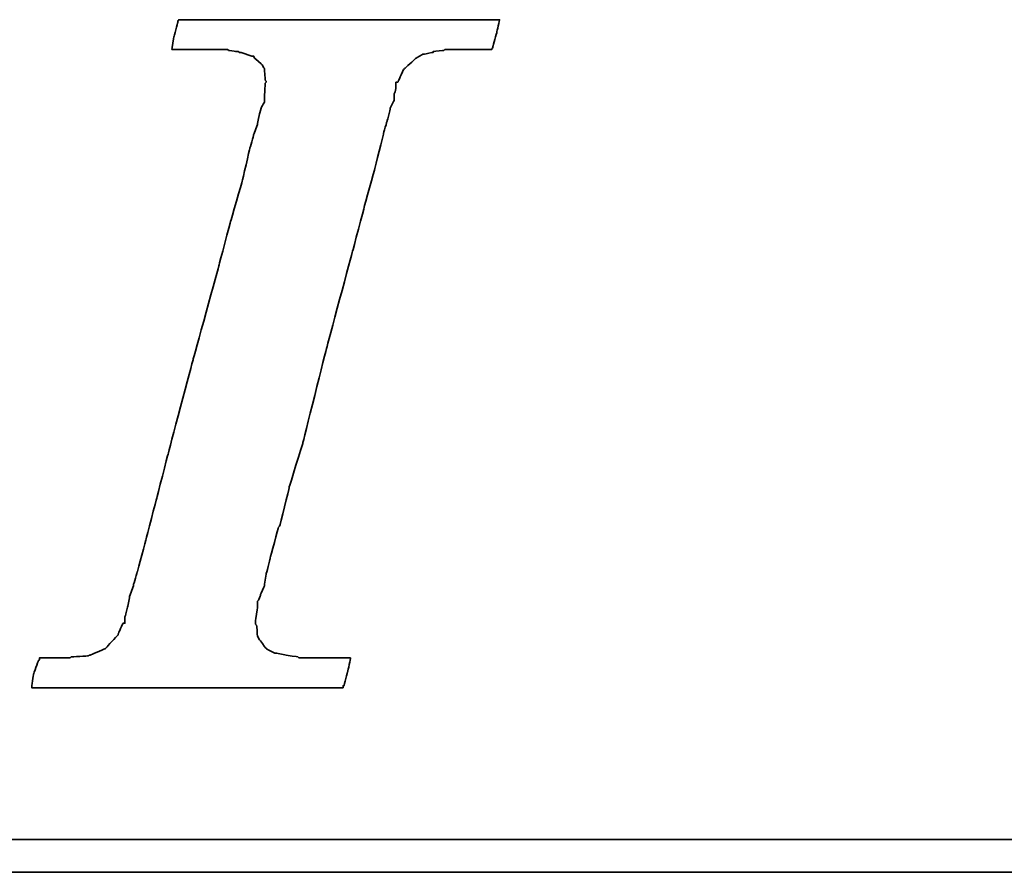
# Model space of a CAD drawing. Header units: millimetres. Extents: x 185 to 1898, y 244 to 576.
# Tile 33 of 53: x 1703.09 to 1709.82, y 342.74 to 348.56. Entities that reach past the tile are written whole.
import ezdxf

# ---------------------------------------------------------------- set-up
doc = ezdxf.new("R2010")
doc.units = ezdxf.units.MM
doc.layers.add('DIM', color=4, linetype='CONTINUOUS')
doc.layers.add('layer 1', color=7, linetype='CONTINUOUS')

# ---------------------------------------------------------------- blocks, each defined once
blk = doc.blocks.new('TBI MOTION logo(完整正式版)')
at = {"layer": 'layer 1', "color": 22, "lineweight": 35}
for points, knots in [([(-40.59125, -7.94375), (-40.59125, -7.94375), (-40.97375, -7.94375), (-40.97375, -7.94375), (-40.97375, -7.94375), (-40.97375, -7.94375), (-41.38125, -7.94375), (-41.38125, -7.94375), (-41.38125, -7.94375), (-41.38125, -7.94375), (-41.54875, -7.94375), (-41.54875, -7.94375), (-41.54875, -7.94375), (-41.54875, -7.94375), (-41.59875, -7.94375), (-41.59875, -7.94375), (-41.59875, -7.94375), (-41.59875, -7.94375), (-41.88375, -7.94375), (-41.88375, -7.94375), (-41.88375, -7.94375), (-41.88375, -7.94375), (-41.90875, -7.91875), (-41.90875, -7.91875), (-41.90875, -7.91875), (-41.90875, -7.91875), (-42.19875, -7.87125), (-42.19875, -7.87125), (-42.19875, -7.87125), (-42.19875, -7.87125), (-42.43875, -7.82375), (-42.43875, -7.82375), (-42.43875, -7.82375), (-42.43875, -7.82375), (-42.45875, -7.82375), (-42.45875, -7.82375), (-42.45875, -7.82375), (-42.45875, -7.82375), (-42.48625, -7.82375), (-42.48625, -7.82375), (-42.48625, -7.82375), (-42.48625, -7.82375), (-42.67625, -7.72375), (-42.67625, -7.72375), (-42.67625, -7.72375), (-42.67625, -7.72375), (-42.70125, -7.70375), (-42.70125, -7.70375), (-42.70125, -7.70375), (-42.70125, -7.70375), (-42.72375, -7.67875), (-42.72375, -7.67875), (-42.72375, -7.67875), (-42.72375, -7.67875), (-42.86875, -7.48875), (-42.86875, -7.48875), (-42.86875, -7.48875), (-42.86875, -7.48875), (-42.89375, -7.43875), (-42.89375, -7.43875), (-42.89375, -7.43875), (-42.89375, -7.43875), (-42.91875, -7.38875), (-42.91875, -7.38875), (-42.91875, -7.38875), (-42.91875, -7.38875), (-42.93875, -7.12875), (-42.93875, -7.12875), (-42.93875, -7.12875), (-42.93875, -7.12875), (-42.96375, -7.10375), (-42.96375, -7.10375), (-42.96375, -7.10375), (-42.96375, -7.10375), (-42.96375, -7.05375), (-42.96375, -7.05375), (-42.96375, -7.05375), (-42.96375, -7.05375), (-42.96375, -7.00875), (-42.96375, -7.00875), (-42.96375, -7.00875), (-42.96375, -7.00875), (-42.91875, -6.69625), (-42.91875, -6.69625), (-42.91875, -6.69625), (-42.91875, -6.69625), (-42.91875, -6.62375), (-42.91875, -6.62375), (-42.91875, -6.62375), (-42.91875, -6.62375), (-42.91875, -6.59625), (-42.91875, -6.59625), (-42.91875, -6.59625), (-42.91875, -6.59625), (-42.91875, -6.57375), (-42.91875, -6.57375), (-42.91875, -6.57375), (-42.91875, -6.57375), (-42.91875, -6.52875), (-42.91875, -6.52875), (-42.91875, -6.52875), (-42.91875, -6.52875), (-42.89375, -6.50375), (-42.89375, -6.50375), (-42.89375, -6.50375), (-42.89375, -6.50375), (-42.84375, -6.38375), (-42.84375, -6.38375), (-42.84375, -6.38375), (-42.84375, -6.38375), (-42.84375, -6.35875), (-42.84375, -6.35875), (-42.84375, -6.35875), (-42.84375, -6.35875), (-42.74625, -6.14375), (-42.74625, -6.14375), (-42.74625, -6.14375), (-42.74625, -6.14375), (-42.70125, -5.85375), (-42.70125, -5.85375), (-42.70125, -5.85375), (-42.70125, -5.85375), (-42.60375, -5.47125), (-42.60375, -5.47125), (-42.60375, -5.47125), (-42.60375, -5.47125), (-42.60375, -5.44875), (-42.60375, -5.44875), (-42.60375, -5.44875), (-42.60375, -5.44875), (-42.38875, -4.67875), (-42.38875, -4.67875), (-42.38875, -4.67875), (-42.38875, -4.67875), (-42.36375, -4.65375), (-42.36375, -4.65375), (-42.36375, -4.65375), (-42.36375, -4.65375), (-42.12375, -3.69625), (-42.12375, -3.69625), (-42.12375, -3.69625), (-42.12375, -3.69625), (-42.12375, -3.67374), (-42.12375, -3.67374), (-42.12375, -3.67374), (-42.12375, -3.67374), (-41.78875, -2.59374), (-41.78875, -2.59374), (-41.78875, -2.59374), (-41.78875, -2.59374), (-41.18875, -0.19375), (-41.18875, -0.19375), (-41.18875, -0.19375), (-41.18875, -0.19375), (-40.54375, 2.20624), (-40.54375, 2.20624), (-40.54375, 2.20624), (-40.54375, 2.20624), (-40.25375, 3.30875), (-40.25375, 3.30875), (-40.25375, 3.30875), (-40.25375, 3.30875), (-39.98875, 4.27125), (-39.98875, 4.27125), (-39.98875, 4.27125), (-39.98875, 4.27125), (-39.77375, 5.13125), (-39.77375, 5.13125), (-39.77375, 5.13125), (-39.77375, 5.13125), (-39.67875, 5.47125), (-39.67875, 5.47125), (-39.67875, 5.47125), (-39.67875, 5.47125), (-39.60375, 5.75625), (-39.60375, 5.75625), (-39.60375, 5.75625), (-39.60375, 5.75625), (-39.60375, 5.78125), (-39.60375, 5.78125), (-39.60375, 5.78125), (-39.60375, 5.78125), (-39.50875, 5.97125), (-39.50875, 5.97125), (-39.50875, 5.97125), (-39.50875, 5.97125), (-39.50875, 6.13875), (-39.50875, 6.13875), (-39.50875, 6.13875), (-39.50875, 6.13875), (-39.48625, 6.16625), (-39.48625, 6.16625), (-39.48625, 6.16625), (-39.48625, 6.16625), (-39.46125, 6.28625), (-39.46125, 6.28625), (-39.46125, 6.28625), (-39.46125, 6.28625), (-39.46125, 6.42625), (-39.46125, 6.42625), (-39.46125, 6.42625), (-39.46125, 6.42625), (-39.41375, 6.42625), (-39.41375, 6.42625), (-39.41375, 6.42625), (-39.41375, 6.42625), (-39.29375, 6.69125), (-39.29375, 6.69125), (-39.29375, 6.69125), (-39.29375, 6.69125), (-39.26875, 6.74125), (-39.26875, 6.74125), (-39.26875, 6.74125), (-39.26875, 6.74125), (-39.24375, 6.76625), (-39.24375, 6.76625), (-39.24375, 6.76625), (-39.24375, 6.76625), (-38.98375, 7.00624), (-38.98375, 7.00624), (-38.98375, 7.00624), (-38.98375, 7.00624), (-38.95625, 7.02624), (-38.95625, 7.02624), (-38.95625, 7.02624), (-38.95625, 7.02624), (-38.78875, 7.12624), (-38.78875, 7.12624), (-38.78875, 7.12624), (-38.78875, 7.12624), (-38.76375, 7.12624), (-38.76375, 7.12624), (-38.76375, 7.12624), (-38.76375, 7.12624), (-38.74375, 7.12624), (-38.74375, 7.12624), (-38.74375, 7.12624), (-38.74375, 7.12624), (-38.52875, 7.17125), (-38.52875, 7.17125), (-38.52875, 7.17125), (-38.52875, 7.17125), (-38.52875, 7.19624), (-38.52875, 7.19624), (-38.52875, 7.19624), (-38.52875, 7.19624), (-38.50375, 7.19624), (-38.50375, 7.19624), (-38.50375, 7.19624), (-38.50375, 7.19624), (-38.26125, 7.21875), (-38.26125, 7.21875), (-38.26125, 7.21875), (-38.26125, 7.21875), (-38.23875, 7.24624), (-38.23875, 7.24624), (-38.23875, 7.24624), (-38.23875, 7.24624), (-38.21625, 7.24624), (-38.21625, 7.24624), (-38.21625, 7.24624), (-38.21625, 7.24624), (-38.18875, 7.24624), (-38.18875, 7.24624), (-38.18875, 7.24624), (-38.18875, 7.24624), (-37.90375, 7.24624), (-37.90375, 7.24624), (-37.90375, 7.24624), (-37.90375, 7.24624), (-37.85375, 7.24624), (-37.85375, 7.24624), (-37.85375, 7.24624), (-37.85375, 7.24624), (-37.75875, 7.24624), (-37.75875, 7.24624), (-37.75875, 7.24624), (-37.75875, 7.24624), (-37.42375, 7.24624), (-37.42375, 7.24624), (-37.42375, 7.24624), (-37.42375, 7.24624), (-37.08875, 7.24624), (-37.08875, 7.24624), (-37.08875, 7.24624), (-37.08875, 7.24624), (-37.06375, 7.24624), (-37.06375, 7.24624), (-37.06375, 7.24624), (-37.06375, 7.24624), (-37.06375, 7.26624), (-37.06375, 7.26624), (-37.06375, 7.26624), (-37.06375, 7.26624), (-37.03875, 7.29125), (-37.03875, 7.29125), (-37.03875, 7.29125), (-37.03875, 7.29125), (-37.03875, 7.31625), (-37.03875, 7.31625), (-37.03875, 7.31625), (-37.03875, 7.31625), (-36.94125, 7.67625), (-36.94125, 7.67625), (-36.94125, 7.67625), (-36.94125, 7.67625), (-36.86875, 7.98625), (-36.86875, 7.98625), (-36.86875, 7.98625), (-36.86875, 7.98625), (-36.98875, 7.98625), (-36.98875, 7.98625), (-36.98875, 7.98625), (-36.98875, 7.98625), (-37.42375, 7.98625), (-37.42375, 7.98625), (-37.42375, 7.98625), (-37.42375, 7.98625), (-37.94875, 7.98625), (-37.94875, 7.98625), (-37.94875, 7.98625), (-37.94875, 7.98625), (-38.57375, 7.98625), (-38.57375, 7.98625), (-38.57375, 7.98625), (-38.57375, 7.98625), (-39.29375, 7.98625), (-39.29375, 7.98625), (-39.29375, 7.98625), (-39.29375, 7.98625), (-40.82875, 7.98625), (-40.82875, 7.98625), (-40.82875, 7.98625), (-40.82875, 7.98625), (-42.36375, 7.98625), (-42.36375, 7.98625), (-42.36375, 7.98625), (-42.36375, 7.98625), (-43.08375, 7.98625), (-43.08375, 7.98625), (-43.08375, 7.98625), (-43.08375, 7.98625), (-43.70875, 7.98625), (-43.70875, 7.98625), (-43.70875, 7.98625), (-43.70875, 7.98625), (-44.23375, 7.98625), (-44.23375, 7.98625), (-44.23375, 7.98625), (-44.23375, 7.98625), (-44.66875, 7.98625), (-44.66875, 7.98625), (-44.66875, 7.98625), (-44.66875, 7.98625), (-44.88375, 7.98625), (-44.88375, 7.98625), (-44.88375, 7.98625), (-44.88375, 7.98625), (-44.90875, 7.94125), (-44.90875, 7.94125), (-44.90875, 7.94125), (-44.90875, 7.94125), (-44.90875, 7.91625), (-44.90875, 7.91625), (-44.90875, 7.91625), (-44.90875, 7.91625), (-45.00375, 7.55625), (-45.00375, 7.55625), (-45.00375, 7.55625), (-45.00375, 7.55625), (-45.05375, 7.24624), (-45.05375, 7.24624), (-45.05375, 7.24624), (-45.05375, 7.24624), (-44.61875, 7.24624), (-44.61875, 7.24624), (-44.61875, 7.24624), (-44.61875, 7.24624), (-44.11375, 7.24624), (-44.11375, 7.24624), (-44.11375, 7.24624), (-44.11375, 7.24624), (-43.99375, 7.24624), (-43.99375, 7.24624), (-43.99375, 7.24624), (-43.99375, 7.24624), (-43.94625, 7.24624), (-43.94625, 7.24624), (-43.94625, 7.24624), (-43.94625, 7.24624), (-43.92374, 7.24624), (-43.92374, 7.24624), (-43.92374, 7.24624), (-43.92374, 7.24624), (-43.65875, 7.24624), (-43.65875, 7.24624), (-43.65875, 7.24624), (-43.65875, 7.24624), (-43.63875, 7.21875), (-43.63875, 7.21875), (-43.63875, 7.21875), (-43.63875, 7.21875), (-43.46875, 7.19624), (-43.46875, 7.19624), (-43.46875, 7.19624), (-43.46875, 7.19624), (-43.39875, 7.19624), (-43.39875, 7.19624), (-43.39875, 7.19624), (-43.39875, 7.19624), (-43.37125, 7.17125), (-43.37125, 7.17125), (-43.37125, 7.17125), (-43.37125, 7.17125), (-43.34875, 7.17125), (-43.34875, 7.17125), (-43.34875, 7.17125), (-43.34875, 7.17125), (-43.20375, 7.12624), (-43.20375, 7.12624), (-43.20375, 7.12624), (-43.20375, 7.12624), (-43.05875, 7.07624), (-43.05875, 7.07624), (-43.05875, 7.07624), (-43.05875, 7.07624), (-43.01375, 7.07624), (-43.01375, 7.07624), (-43.01375, 7.07624), (-43.01375, 7.07624), (-42.98875, 7.02624), (-42.98875, 7.02624), (-42.98875, 7.02624), (-42.98875, 7.02624), (-42.79875, 6.86125), (-42.79875, 6.86125), (-42.79875, 6.86125), (-42.79875, 6.86125), (-42.77375, 6.81125), (-42.77375, 6.81125), (-42.77375, 6.81125), (-42.77375, 6.81125), (-42.74625, 6.76625), (-42.74625, 6.76625), (-42.74625, 6.76625), (-42.74625, 6.76625), (-42.72375, 6.47625), (-42.72375, 6.47625), (-42.72375, 6.47625), (-42.72375, 6.47625), (-42.70125, 6.45124), (-42.70125, 6.45124), (-42.70125, 6.45124), (-42.70125, 6.45124), (-42.70125, 6.42625), (-42.70125, 6.42625), (-42.70125, 6.42625), (-42.70125, 6.42625), (-42.72375, 6.40625), (-42.72375, 6.40625), (-42.72375, 6.40625), (-42.72375, 6.40625), (-42.74625, 5.97125), (-42.74625, 5.97125), (-42.74625, 5.97125), (-42.74625, 5.97125), (-42.74625, 5.94625), (-42.74625, 5.94625), (-42.74625, 5.94625), (-42.74625, 5.94625), (-42.74625, 5.92625), (-42.74625, 5.92625), (-42.74625, 5.92625), (-42.74625, 5.92625), (-42.77375, 5.87625), (-42.77375, 5.87625), (-42.77375, 5.87625), (-42.77375, 5.87625), (-42.81875, 5.80625), (-42.81875, 5.80625), (-42.81875, 5.80625), (-42.81875, 5.80625), (-42.86875, 5.63625), (-42.86875, 5.63625), (-42.86875, 5.63625), (-42.86875, 5.63625), (-42.91875, 5.39625), (-42.91875, 5.39625), (-42.91875, 5.39625), (-42.91875, 5.39625), (-42.91875, 5.37124), (-42.91875, 5.37124), (-42.91875, 5.37124), (-42.91875, 5.37124), (-43.01375, 5.10874), (-43.01375, 5.10874), (-43.01375, 5.10874), (-43.01375, 5.10874), (-43.10875, 4.77124), (-43.10875, 4.77124), (-43.10875, 4.77124), (-43.10875, 4.77124), (-43.29875, 3.95625), (-43.29875, 3.95625), (-43.29875, 3.95625), (-43.29875, 3.95625), (-43.58875, 2.95125), (-43.58875, 2.95125), (-43.58875, 2.95125), (-43.58875, 2.95125), (-43.87375, 1.87125), (-43.87375, 1.87125), (-43.87375, 1.87125), (-43.87375, 1.87125), (-44.52625, -0.50374), (-44.52625, -0.50374), (-44.52625, -0.50374), (-44.52625, -0.50374), (-45.14875, -2.85375), (-45.14875, -2.85375), (-45.14875, -2.85375), (-45.14875, -2.85375), (-45.43375, -3.95875), (-45.43375, -3.95875), (-45.43375, -3.95875), (-45.43375, -3.95875), (-45.69875, -4.96875), (-45.69875, -4.96875), (-45.69875, -4.96875), (-45.69875, -4.96875), (-45.91375, -5.78375), (-45.91375, -5.78375), (-45.91375, -5.78375), (-45.91375, -5.78375), (-46.01375, -6.11875), (-46.01375, -6.11875), (-46.01375, -6.11875), (-46.01375, -6.11875), (-46.01375, -6.14375), (-46.01375, -6.14375), (-46.01375, -6.14375), (-46.01375, -6.14375), (-46.10875, -6.40875), (-46.10875, -6.40875), (-46.10875, -6.40875), (-46.10875, -6.40875), (-46.15375, -6.64875), (-46.15375, -6.64875), (-46.15375, -6.64875), (-46.15375, -6.64875), (-46.20375, -6.83875), (-46.20375, -6.83875), (-46.20375, -6.83875), (-46.20375, -6.83875), (-46.22875, -6.93375), (-46.22875, -6.93375), (-46.22875, -6.93375), (-46.22875, -6.93375), (-46.22875, -7.07875), (-46.22875, -7.07875), (-46.22875, -7.07875), (-46.22875, -7.07875), (-46.27375, -7.07875), (-46.27375, -7.07875), (-46.27375, -7.07875), (-46.27375, -7.07875), (-46.39375, -7.34375), (-46.39375, -7.34375), (-46.39375, -7.34375), (-46.39375, -7.34375), (-46.39375, -7.36875), (-46.39375, -7.36875), (-46.39375, -7.36875), (-46.39375, -7.36875), (-46.42125, -7.38875), (-46.42125, -7.38875), (-46.42125, -7.38875), (-46.42125, -7.38875), (-46.68375, -7.67875), (-46.68375, -7.67875), (-46.68375, -7.67875), (-46.68375, -7.67875), (-46.70875, -7.70375), (-46.70875, -7.70375), (-46.70875, -7.70375), (-46.70875, -7.70375), (-46.75375, -7.72375), (-46.75375, -7.72375), (-46.75375, -7.72375), (-46.75375, -7.72375), (-47.08875, -7.87125), (-47.08875, -7.87125), (-47.08875, -7.87125), (-47.08875, -7.87125), (-47.11625, -7.87125), (-47.11625, -7.87125), (-47.11625, -7.87125), (-47.11625, -7.87125), (-47.13875, -7.89375), (-47.13875, -7.89375), (-47.13875, -7.89375), (-47.13875, -7.89375), (-47.56875, -7.91875), (-47.56875, -7.91875), (-47.56875, -7.91875), (-47.56875, -7.91875), (-47.59625, -7.94375), (-47.59625, -7.94375), (-47.59625, -7.94375), (-47.59625, -7.94375), (-47.64375, -7.94375), (-47.64375, -7.94375), (-47.64375, -7.94375), (-47.64375, -7.94375), (-47.73625, -7.94375), (-47.73625, -7.94375), (-47.73625, -7.94375), (-47.73625, -7.94375), (-48.07375, -7.94375), (-48.07375, -7.94375), (-48.07375, -7.94375), (-48.07375, -7.94375), (-48.36125, -7.94375), (-48.36125, -7.94375), (-48.36125, -7.94375), (-48.36125, -7.94375), (-48.36125, -7.96625), (-48.36125, -7.96625), (-48.36125, -7.96625), (-48.36125, -7.96625), (-48.36125, -7.99125), (-48.36125, -7.99125), (-48.36125, -7.99125), (-48.36125, -7.99125), (-48.38875, -8.01375), (-48.38875, -8.01375), (-48.38875, -8.01375), (-48.38875, -8.01375), (-48.50875, -8.34875), (-48.50875, -8.34875), (-48.50875, -8.34875), (-48.50875, -8.34875), (-48.55375, -8.68625), (-48.55375, -8.68625), (-48.55375, -8.68625), (-48.55375, -8.68625), (-48.45875, -8.68625), (-48.45875, -8.68625), (-48.45875, -8.68625), (-48.45875, -8.68625), (-48.07375, -8.68625), (-48.07375, -8.68625), (-48.07375, -8.68625), (-48.07375, -8.68625), (-47.52375, -8.68625), (-47.52375, -8.68625), (-47.52375, -8.68625), (-47.52375, -8.68625), (-46.92375, -8.68625), (-46.92375, -8.68625), (-46.92375, -8.68625), (-46.92375, -8.68625), (-46.25375, -8.68625), (-46.25375, -8.68625), (-46.25375, -8.68625), (-46.25375, -8.68625), (-46.20375, -8.68625), (-46.20375, -8.68625), (-46.20375, -8.68625), (-46.20375, -8.68625), (-44.71375, -8.68625), (-44.71375, -8.68625), (-44.71375, -8.68625), (-44.71375, -8.68625), (-43.22875, -8.68625), (-43.22875, -8.68625), (-43.22875, -8.68625), (-43.22875, -8.68625), (-42.55875, -8.68625), (-42.55875, -8.68625), (-42.55875, -8.68625), (-42.55875, -8.68625), (-42.50875, -8.68625), (-42.50875, -8.68625), (-42.50875, -8.68625), (-42.50875, -8.68625), (-41.93375, -8.68625), (-41.93375, -8.68625), (-41.93375, -8.68625), (-41.93375, -8.68625), (-41.38125, -8.68625), (-41.38125, -8.68625), (-41.38125, -8.68625), (-41.38125, -8.68625), (-40.97375, -8.68625), (-40.97375, -8.68625), (-40.97375, -8.68625), (-40.97375, -8.68625), (-40.78125, -8.68625), (-40.78125, -8.68625), (-40.78125, -8.68625), (-40.78125, -8.68625), (-40.78125, -8.63875), (-40.78125, -8.63875), (-40.78125, -8.63875), (-40.78125, -8.63875), (-40.75875, -8.63875), (-40.75875, -8.63875), (-40.75875, -8.63875), (-40.75875, -8.63875), (-40.66375, -8.27875), (-40.66375, -8.27875), (-40.66375, -8.27875), (-40.66375, -8.27875), (-40.59125, -7.94375), (-40.59125, -7.94375)], [0, 0, 0, 0, 0.00558659, 0.00558659, 0.00558659, 0.0055866, 0.01117318, 0.01117318, 0.01117318, 0.01117319, 0.01675978, 0.01675978, 0.01675978, 0.01675979, 0.02234637, 0.02234637, 0.02234637, 0.02234638, 0.02793296, 0.02793296, 0.02793296, 0.02793297, 0.03351955, 0.03351955, 0.03351955, 0.03351956, 0.03910615, 0.03910615, 0.03910615, 0.03910616, 0.04469274, 0.04469274, 0.04469274, 0.04469275, 0.05027933, 0.05027933, 0.05027933, 0.05027934, 0.05586592, 0.05586592, 0.05586592, 0.05586593, 0.06145251, 0.06145251, 0.06145251, 0.06145252, 0.06703911, 0.06703911, 0.06703911, 0.06703912, 0.0726257, 0.0726257, 0.0726257, 0.07262571, 0.07821229, 0.07821229, 0.07821229, 0.0782123, 0.08379888, 0.08379888, 0.08379888, 0.08379889, 0.08938547, 0.08938547, 0.08938547, 0.08938548, 0.09497207, 0.09497207, 0.09497207, 0.09497208, 0.10055866, 0.10055866, 0.10055866, 0.10055867, 0.10614525, 0.10614525, 0.10614525, 0.10614526, 0.11173184, 0.11173184, 0.11173184, 0.11173185, 0.11731844, 0.11731844, 0.11731844, 0.11731845, 0.12290503, 0.12290503, 0.12290503, 0.12290504, 0.12849162, 0.12849162, 0.12849162, 0.12849163, 0.13407821, 0.13407821, 0.13407821, 0.13407822, 0.1396648, 0.1396648, 0.1396648, 0.13966481, 0.1452514, 0.1452514, 0.1452514, 0.14525141, 0.15083799, 0.15083799, 0.15083799, 0.150838, 0.15642458, 0.15642458, 0.15642458, 0.15642459, 0.16201117, 0.16201117, 0.16201117, 0.16201118, 0.16759777, 0.16759777, 0.16759777, 0.16759778, 0.17318436, 0.17318436, 0.17318436, 0.17318437, 0.17877095, 0.17877095, 0.17877095, 0.17877096, 0.18435754, 0.18435754, 0.18435754, 0.18435755, 0.18994413, 0.18994413, 0.18994413, 0.18994414, 0.19553073, 0.19553073, 0.19553073, 0.19553074, 0.20111732, 0.20111732, 0.20111732, 0.20111733, 0.20670391, 0.20670391, 0.20670391, 0.20670392, 0.2122905, 0.2122905, 0.2122905, 0.21229051, 0.21787709, 0.21787709, 0.21787709, 0.2178771, 0.22346369, 0.22346369, 0.22346369, 0.2234637, 0.22905028, 0.22905028, 0.22905028, 0.22905029, 0.23463687, 0.23463687, 0.23463687, 0.23463688, 0.24022346, 0.24022346, 0.24022346, 0.24022347, 0.24581006, 0.24581006, 0.24581006, 0.24581007, 0.25139665, 0.25139665, 0.25139665, 0.25139666, 0.25698324, 0.25698324, 0.25698324, 0.25698325, 0.26256983, 0.26256983, 0.26256983, 0.26256984, 0.26815642, 0.26815642, 0.26815642, 0.26815643, 0.27374302, 0.27374302, 0.27374302, 0.27374303, 0.27932961, 0.27932961, 0.27932961, 0.27932962, 0.2849162, 0.2849162, 0.2849162, 0.28491621, 0.29050279, 0.29050279, 0.29050279, 0.2905028, 0.29608939, 0.29608939, 0.29608939, 0.2960894, 0.30167598, 0.30167598, 0.30167598, 0.30167599, 0.30726257, 0.30726257, 0.30726257, 0.30726258, 0.31284916, 0.31284916, 0.31284916, 0.31284917, 0.31843575, 0.31843575, 0.31843575, 0.31843576, 0.32402235, 0.32402235, 0.32402235, 0.32402236, 0.32960894, 0.32960894, 0.32960894, 0.32960895, 0.33519553, 0.33519553, 0.33519553, 0.33519554, 0.34078212, 0.34078212, 0.34078212, 0.34078213, 0.34636872, 0.34636872, 0.34636872, 0.34636873, 0.35195531, 0.35195531, 0.35195531, 0.35195532, 0.3575419, 0.3575419, 0.3575419, 0.35754191, 0.36312849, 0.36312849, 0.36312849, 0.3631285, 0.36871508, 0.36871508, 0.36871508, 0.36871509, 0.37430168, 0.37430168, 0.37430168, 0.37430169, 0.37988827, 0.37988827, 0.37988827, 0.37988828, 0.38547486, 0.38547486, 0.38547486, 0.38547487, 0.39106145, 0.39106145, 0.39106145, 0.39106146, 0.39664804, 0.39664804, 0.39664804, 0.39664805, 0.40223464, 0.40223464, 0.40223464, 0.40223465, 0.40782123, 0.40782123, 0.40782123, 0.40782124, 0.41340782, 0.41340782, 0.41340782, 0.41340783, 0.41899441, 0.41899441, 0.41899441, 0.41899442, 0.42458101, 0.42458101, 0.42458101, 0.42458102, 0.4301676, 0.4301676, 0.4301676, 0.43016761, 0.43575419, 0.43575419, 0.43575419, 0.4357542, 0.44134078, 0.44134078, 0.44134078, 0.44134079, 0.44692737, 0.44692737, 0.44692737, 0.44692738, 0.45251397, 0.45251397, 0.45251397, 0.45251398, 0.45810056, 0.45810056, 0.45810056, 0.45810057, 0.46368715, 0.46368715, 0.46368715, 0.46368716, 0.46927374, 0.46927374, 0.46927374, 0.46927375, 0.47486034, 0.47486034, 0.47486034, 0.47486035, 0.48044693, 0.48044693, 0.48044693, 0.48044694, 0.48603352, 0.48603352, 0.48603352, 0.48603353, 0.49162011, 0.49162011, 0.49162011, 0.49162012, 0.4972067, 0.4972067, 0.4972067, 0.49720671, 0.5027933, 0.5027933, 0.5027933, 0.50279331, 0.50837989, 0.50837989, 0.50837989, 0.5083799, 0.51396648, 0.51396648, 0.51396648, 0.51396649, 0.51955307, 0.51955307, 0.51955307, 0.51955308, 0.52513966, 0.52513966, 0.52513966, 0.52513967, 0.53072626, 0.53072626, 0.53072626, 0.53072627, 0.53631285, 0.53631285, 0.53631285, 0.53631286, 0.54189944, 0.54189944, 0.54189944, 0.54189945, 0.54748603, 0.54748603, 0.54748603, 0.54748604, 0.55307263, 0.55307263, 0.55307263, 0.55307264, 0.55865922, 0.55865922, 0.55865922, 0.55865923, 0.56424581, 0.56424581, 0.56424581, 0.56424582, 0.5698324, 0.5698324, 0.5698324, 0.56983241, 0.57541899, 0.57541899, 0.57541899, 0.575419, 0.58100559, 0.58100559, 0.58100559, 0.5810056, 0.58659218, 0.58659218, 0.58659218, 0.58659219, 0.59217877, 0.59217877, 0.59217877, 0.59217878, 0.59776536, 0.59776536, 0.59776536, 0.59776537, 0.60335196, 0.60335196, 0.60335196, 0.60335197, 0.60893855, 0.60893855, 0.60893855, 0.60893856, 0.61452514, 0.61452514, 0.61452514, 0.61452515, 0.62011173, 0.62011173, 0.62011173, 0.62011174, 0.62569832, 0.62569832, 0.62569832, 0.62569833, 0.63128492, 0.63128492, 0.63128492, 0.63128493, 0.63687151, 0.63687151, 0.63687151, 0.63687152, 0.6424581, 0.6424581, 0.6424581, 0.64245811, 0.64804469, 0.64804469, 0.64804469, 0.6480447, 0.65363128, 0.65363128, 0.65363128, 0.65363129, 0.65921788, 0.65921788, 0.65921788, 0.65921789, 0.66480447, 0.66480447, 0.66480447, 0.66480448, 0.67039106, 0.67039106, 0.67039106, 0.67039107, 0.67597765, 0.67597765, 0.67597765, 0.67597766, 0.68156425, 0.68156425, 0.68156425, 0.68156426, 0.68715084, 0.68715084, 0.68715084, 0.68715085, 0.69273743, 0.69273743, 0.69273743, 0.69273744, 0.69832402, 0.69832402, 0.69832402, 0.69832403, 0.70391061, 0.70391061, 0.70391061, 0.70391062, 0.70949721, 0.70949721, 0.70949721, 0.70949722, 0.7150838, 0.7150838, 0.7150838, 0.71508381, 0.72067039, 0.72067039, 0.72067039, 0.7206704, 0.72625698, 0.72625698, 0.72625698, 0.72625699, 0.73184358, 0.73184358, 0.73184358, 0.73184359, 0.73743017, 0.73743017, 0.73743017, 0.73743018, 0.74301676, 0.74301676, 0.74301676, 0.74301677, 0.74860335, 0.74860335, 0.74860335, 0.74860336, 0.75418994, 0.75418994, 0.75418994, 0.75418995, 0.75977654, 0.75977654, 0.75977654, 0.75977655, 0.76536313, 0.76536313, 0.76536313, 0.76536314, 0.77094972, 0.77094972, 0.77094972, 0.77094973, 0.77653631, 0.77653631, 0.77653631, 0.77653632, 0.78212291, 0.78212291, 0.78212291, 0.78212292, 0.7877095, 0.7877095, 0.7877095, 0.78770951, 0.79329609, 0.79329609, 0.79329609, 0.7932961, 0.79888268, 0.79888268, 0.79888268, 0.79888269, 0.80446927, 0.80446927, 0.80446927, 0.80446928, 0.81005587, 0.81005587, 0.81005587, 0.81005588, 0.81564246, 0.81564246, 0.81564246, 0.81564247, 0.82122905, 0.82122905, 0.82122905, 0.82122906, 0.82681564, 0.82681564, 0.82681564, 0.82681565, 0.83240223, 0.83240223, 0.83240223, 0.83240224, 0.83798883, 0.83798883, 0.83798883, 0.83798884, 0.84357542, 0.84357542, 0.84357542, 0.84357543, 0.84916201, 0.84916201, 0.84916201, 0.84916202, 0.8547486, 0.8547486, 0.8547486, 0.85474861, 0.8603352, 0.8603352, 0.8603352, 0.86033521, 0.86592179, 0.86592179, 0.86592179, 0.8659218, 0.87150838, 0.87150838, 0.87150838, 0.87150839, 0.87709497, 0.87709497, 0.87709497, 0.87709498, 0.88268156, 0.88268156, 0.88268156, 0.88268157, 0.88826816, 0.88826816, 0.88826816, 0.88826817, 0.89385475, 0.89385475, 0.89385475, 0.89385476, 0.89944134, 0.89944134, 0.89944134, 0.89944135, 0.90502793, 0.90502793, 0.90502793, 0.90502794, 0.91061453, 0.91061453, 0.91061453, 0.91061454, 0.91620112, 0.91620112, 0.91620112, 0.91620113, 0.92178771, 0.92178771, 0.92178771, 0.92178772, 0.9273743, 0.9273743, 0.9273743, 0.92737431, 0.93296089, 0.93296089, 0.93296089, 0.9329609, 0.93854749, 0.93854749, 0.93854749, 0.9385475, 0.94413408, 0.94413408, 0.94413408, 0.94413409, 0.94972067, 0.94972067, 0.94972067, 0.94972068, 0.95530726, 0.95530726, 0.95530726, 0.95530727, 0.96089385, 0.96089385, 0.96089385, 0.96089386, 0.96648045, 0.96648045, 0.96648045, 0.96648046, 0.97206704, 0.97206704, 0.97206704, 0.97206705, 0.97765363, 0.97765363, 0.97765363, 0.97765364, 0.98324022, 0.98324022, 0.98324022, 0.98324023, 0.98882682, 0.98882682, 0.98882682, 0.98882683, 0.99441341, 0.99441341, 0.99441341, 0.99441342, 1, 1, 1, 1]), ([(75.90875, -9.47875), (75.90875, -9.47875), (75.90875, -12.28625), (75.90875, -12.28625), (75.90875, -12.28625), (75.90875, -12.28625), (75.90875, -12.47875), (75.90875, -12.47875), (75.90875, -12.47875), (75.90875, -12.47875), (75.71625, -12.47875), (75.71625, -12.47875), (75.71625, -12.47875), (75.71625, -12.47875), (-88.32875, -12.47875), (-88.32875, -12.47875), (-88.32875, -12.47875), (-88.32875, -12.47875), (-88.32875, -13.29375), (-88.32875, -13.29375), (-88.32875, -13.29375), (-88.32875, -13.29375), (82.89125, -13.29375), (82.89125, -13.29375), (82.89125, -13.29375), (82.89125, -13.29375), (75.90875, -9.47875), (75.90875, -9.47875)], [0, 0, 0, 0, 0.14285714, 0.14285714, 0.14285714, 0.14285715, 0.28571429, 0.28571429, 0.28571429, 0.2857143, 0.42857143, 0.42857143, 0.42857143, 0.42857144, 0.57142857, 0.57142857, 0.57142857, 0.57142858, 0.71428571, 0.71428571, 0.71428571, 0.71428572, 0.85714286, 0.85714286, 0.85714286, 0.85714287, 1, 1, 1, 1])]:
    blk.add_open_spline(points, degree=3, knots=knots, dxfattribs=at)

msp = doc.modelspace()

# ---------------------------------------------------------------- block references
at = {"layer": 'DIM', "color": 7, "xscale": 0.2736514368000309, "yscale": 0.2736514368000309, "zscale": 0.2736514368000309}
msp.add_blockref('TBI MOTION logo(完整正式版)', (1716.4583, 346.3778), dxfattribs=at)

doc.saveas('drawing.dxf')
